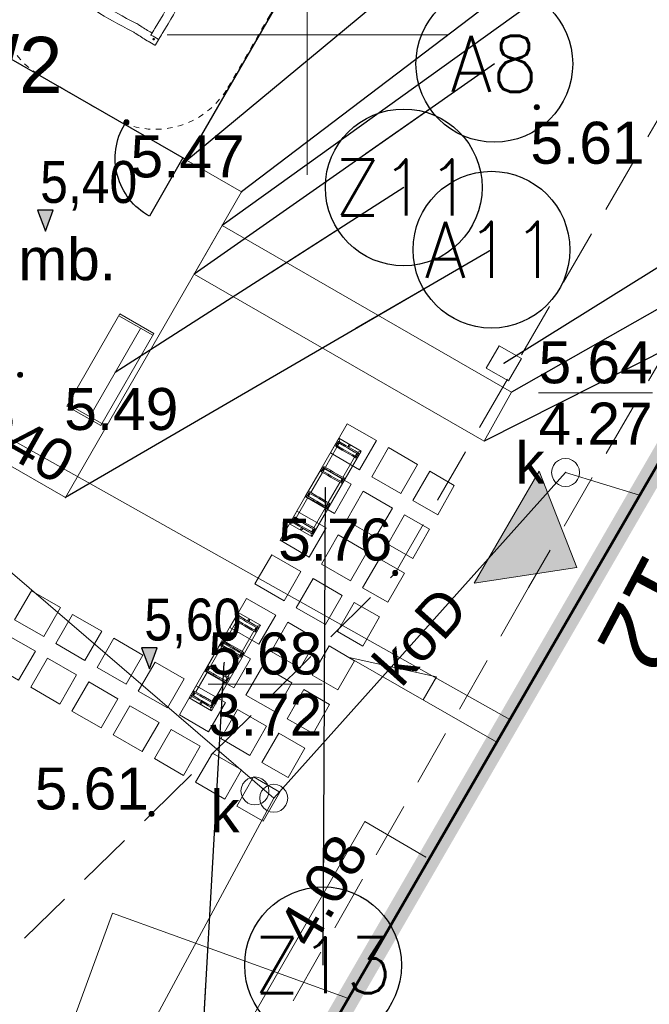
# Model space of a CAD drawing. Extents: x 5477758 to 5478338, y 5918296 to 5918502.
# Tile 59 of 138: x 5477945 to 5477956, y 5918433 to 5918450. Entities that reach past the tile are written whole.
import ezdxf
from ezdxf.enums import TextEntityAlignment as Align

# ---------------------------------------------------------------- set-up
doc = ezdxf.new("R2010")
doc.units = 0
doc.header["$PDSIZE"] = 0.75
for name, pattern in [('budynki akt$0$DASHED', [19.05, 12.7, -6.35]), ('DASHED', [19.05, 12.7, -6.35]), ('PRZER2-1', [3, 2, -1])]:
    doc.linetypes.add(name, pattern=pattern)
doc.layers.get('0').update_dxf_attribs({"linetype": 'CONTINUOUS', "lineweight": 13})
doc.layers.add('!D_rzędne', color=6, linetype='CONTINUOUS')
for name, color, linetype, lineweight in [('000_wejscia do budynków', 7, 'CONTINUOUS', 0), ('0_podziały zieleni średniowysokiej i nasadzeń niskich', 7, 'CONTINUOUS', 0), ('0_PROJEKTOWANE OGRODZENIE', 7, 'CONTINUOUS', 0), ('0_PROJEKTOWANE SPADKI TERENU', 7, 'CONTINUOUS', 0), ('0_PROJEKTOWANE ZABAWKI', 7, 'CONTINUOUS', 0), ('0_PŁYTA CHODNIKOWA_BETONOWA', 7, 'CONTINUOUS', 0), ('0_WSPÓŁRZĘDNE_ODNOŚNIKI', 6, 'CONTINUOUS', 15), ('A_GRANICA OPRACOWANIA', 7, 'CONTINUOUS', 0), ('FrameItemsLayer$', 7, 'CONTINUOUS', 0), ('GEPADR_O', 236, 'CONTINUOUS', 18), ('GESBZO', 7, 'CONTINUOUS', 50), ('GESDZI_O', 7, 'CONTINUOUS', 18), ('GSPPRB', 7, 'CONTINUOUS', 20), ('GSSKOD', 7, 'PRZER2-1', 18), ('GSSKOD_O', 7, 'PRZER2-1', 18), ('GULCPR', 212, 'CONTINUOUS', 18), ('GULCPR_O', 212, 'CONTINUOUS', 18), ('GULEPR', 1, 'CONTINUOUS', 18), ('GULKPR', 36, 'CONTINUOUS', 18), ('GULKPR_O', 36, 'CONTINUOUS', 18), ('GULWPR', 5, 'CONTINUOUS', 18), ('GUPIWZ', 7, 'CONTINUOUS', 18), ('GUPIWZ_O', 7, 'CONTINUOUS', 18), ('GUPKSD', 36, 'CONTINUOUS', 18), ('GUPPRZ', 7, 'CONTINUOUS', 18), ('GUPPRZ_O', 7, 'CONTINUOUS', 18), ('OT_Rzedna', 7, 'CONTINUOUS', 18), ('wysokosci', 7, 'CONTINUOUS', 18)]:
    doc.layers.add(name, color=color, linetype=linetype, lineweight=lineweight)
doc.styles.add('GEO-INFO', font='arial.ttf')
doc.styles.add('pktkecm$0$Punkty', font='simplex.shx', dxfattribs={"width": 0.8, "oblique": 10, "height": 1})
doc.styles.add('pktkecm$0$STANDARD', font='romans')
doc.styles.add('STYL_AUTOMATYCZNY_1', font='micross.ttf')
doc.dimstyles.new('pktkecm$0$ODNOŚNIKI', dxfattribs={"dimtxt": 17.5, "dimasz": 6, "dimexe": 7, "dimexo": 7, "dimgap": 7, "dimtad": 1, "dimtoh": 1, "dimdec": 0, "dimzin": 0, "dimdsep": 46, "dimtxsty": 'pktkecm$0$STANDARD', "dimblk": 'pktkecm$0$_Dot', "dimcen": 8, "dimdle": 7, "dimclrt": 2, "dimadec": 0, "dimazin": 0, "dimtfac": 1, "dimtdec": 0, "dimtofl": 0, "dimtmove": 0, "dimatfit": 3, "dimldrblk": 'pktkecm$0$_DotBlank', "dimfxl": 0, "dimtolj": 1, "dimtzin": 0, "dimarcsym": 0})

# ---------------------------------------------------------------- blocks, each defined once
blk = doc.blocks.new('POINT')
at = {"color": 0}
blk.add_point((0, 0), dxfattribs=at)
blk = doc.blocks.new('OKRAG_PELNY')
at = {"color": 0}
blk.add_lwpolyline([(0, 0.5), (0.12941, 0.482963), (0.25, 0.433013), (0.353553, 0.353553), (0.433013, 0.25), (0.482963, 0.12941), (0.5, 0), (0.482963, -0.12941), (0.433013, -0.25), (0.353553, -0.353553), (0.25, -0.433013), (0.12941, -0.482963), (0, -0.5), (-0.12941, -0.482963), (-0.25, -0.433013), (-0.353553, -0.353553), (-0.433013, -0.25), (-0.482963, -0.12941), (-0.5, 0), (-0.482963, 0.12941), (-0.433013, 0.25), (-0.353553, 0.353553), (-0.25, 0.433013), (-0.12941, 0.482963)], close=True, dxfattribs=at)
blk = doc.blocks.new('OTRN')
at = {"linetype": 'Continuous', "lineweight": 13}
blk.add_hatch(color=0, dxfattribs=at).paths.add_polyline_path([(0, -0.091, 1), (0, 0.091, 1)])
at = {"color": 0, "linetype": 'Continuous', "lineweight": 13}
blk.add_circle((0, 0), 0.0906, dxfattribs=at)
blk = doc.blocks.new('Płytka betonowa')
for points in [[(5469701.546, 5921608.104), (5469702.146, 5921608.104), (5469702.146, 5921607.504), (5469701.546, 5921607.504), (5469701.546, 5921608.104)], [(5469702.446, 5921608.104), (5469703.046, 5921608.104), (5469703.046, 5921607.504), (5469702.446, 5921607.504), (5469702.446, 5921608.104)]]:
    blk.add_lwpolyline(points)
blk = doc.blocks.new('zw$2EFF')
at = {"lineweight": 18}
blk.add_hatch(color=256, dxfattribs=at).paths.add_polyline_path([(-0.771, 0.963), (0, 0), (0.77, 0.963)])
blk.add_lwpolyline([(-0.771, 0.963), (0.77, 0.963), (0, 0), (-0.771, 0.963)], dxfattribs=at)
blk = doc.blocks.new('stara ławka w nowym miejscu')
at = {"color": 0}
for p, q in [((5470779.101, 5934415.094), (5470779.772, 5934415.292)), ((5470779.112, 5934415.056), (5470779.784, 5934415.254)), ((5470779.772, 5934415.292), (5470780.31, 5934413.47)), ((5470779.639, 5934413.272), (5470779.101, 5934415.094)), ((5470780.059, 5934413.438), (5470779.544, 5934415.183)), ((5470780.299, 5934413.508), (5470779.627, 5934413.31)), ((5470780.31, 5934413.47), (5470779.639, 5934413.272))]:
    blk.add_line(p, q, dxfattribs=at)
blk = doc.blocks.new('G$C78CF4A41')
at = {"layer": '!D_rzędne', "linetype": 'Continuous', "lineweight": 13}
for points in [[(0, 0), (-0.324, 0.189), (-0.394, 0.069)], [(0, 0), (-0.253, 0.31), (-0.324, 0.189)]]:
    blk.add_hatch(color=256, dxfattribs=at).paths.add_polyline_path(points)
blk.add_lwpolyline([(0, 0), (-0.253, 0.31), (-0.394, 0.069), (0, 0)])
blk = doc.blocks.new('zw$76AF')
at = {"color": 0}
for p, q in [((-227.1, 43.6), (-226.7, 43.2)), ((-227.1, 43.6), (-227.1, -2.4)), ((-226.7, 43.2), (-227.1, 43.6)), ((-50.9, 43.6), (-227.1, 43.6)), ((-222.5, 39), (-226.7, 43.2)), ((-226.7, 43.2), (-222.5, 39)), ((-222.5, 39), (-222.2, 38.7)), ((-222.2, 38.7), (-222.5, 39)), ((-222.2, 40.6), (-222.2, 28)), ((-220, 40.6), (-220, 41.4)), ((-214, 41.4), (-220, 41.4)), ((-220, 28), (-220, 40.6)), ((-214, 39.8), (-220, 39.8)), ((-214, 38.6), (-220, 38.6)), ((-214, 41.4), (-214, 40.6)), ((-214, 40.6), (-214, 28)), ((-211.8, 28), (-211.8, 40.6)), ((-170.2, 38.6), (-211.8, 38.6)), ((-170.2, 40.6), (-170.2, 28)), ((-168, 40.6), (-168, 41.4)), ((-162, 41.4), (-168, 41.4)), ((-168, 28), (-168, 40.6)), ((-162, 39.8), (-168, 39.8)), ((-162, 38.6), (-168, 38.6)), ((-162, 41.4), (-162, 40.6)), ((-162, 40.6), (-162, 28)), ((-159.8, 28), (-159.8, 40.6)), ((-118.2, 38.6), (-159.8, 38.6)), ((-118.2, 40.6), (-118.2, 28)), ((-116, 40.6), (-116, 41.4)), ((-110, 41.4), (-116, 41.4)), ((-116, 28), (-116, 40.6)), ((-110, 39.8), (-116, 39.8)), ((-110, 38.6), (-116, 38.6)), ((-110, 41.4), (-110, 40.6)), ((-110, 40.6), (-110, 28)), ((-107.8, 28), (-107.8, 40.6)), ((-66.2, 38.6), (-107.8, 38.6)), ((-66.2, 40.6), (-66.2, 28)), ((-64, 40.6), (-64, 41.4)), ((-58, 41.4), (-64, 41.4)), ((-64, 28), (-64, 40.6)), ((-58, 39.8), (-64, 39.8)), ((-58, 38.6), (-64, 38.6)), ((-58, 41.4), (-58, 40.6)), ((-58, 40.6), (-58, 28)), ((-55.8, 28), (-55.8, 40.6)), ((-55.8, 38.7), (-55.5, 39)), ((-55.5, 39), (-55.8, 38.7)), ((-51.3, 43.2), (-55.5, 39)), ((-55.5, 39), (-51.3, 43.2)), ((-51.3, 43.2), (-50.9, 43.6)), ((-50.9, 43.6), (-51.3, 43.2)), ((-50.9, -2.4), (-50.9, 43.6)), ((-222.2, 28), (-222.2, 21.7)), ((-222.2, 6.9), (-222.2, 21.7)), ((-220, 21.7), (-220, 28)), ((-220, 6.9), (-220, 21.7)), ((-214, 28), (-214, 21.7)), ((-214, 6.9), (-214, 21.7)), ((-211.8, 21.7), (-211.8, 28)), ((-211.8, 6.9), (-211.8, 21.7)), ((-170.2, 28), (-170.2, 21.7)), ((-170.2, 6.9), (-170.2, 21.7)), ((-168, 21.7), (-168, 28)), ((-168, 6.9), (-168, 21.7)), ((-162, 28), (-162, 21.7)), ((-162, 6.9), (-162, 21.7)), ((-159.8, 21.7), (-159.8, 28)), ((-159.8, 6.9), (-159.8, 21.7)), ((-118.2, 28), (-118.2, 21.7)), ((-118.2, 6.9), (-118.2, 21.7)), ((-116, 21.7), (-116, 28)), ((-116, 6.9), (-116, 21.7)), ((-110, 28), (-110, 21.7)), ((-110, 6.9), (-110, 21.7)), ((-107.8, 21.7), (-107.8, 28)), ((-107.8, 6.9), (-107.8, 21.7)), ((-66.2, 28), (-66.2, 21.7)), ((-66.2, 6.9), (-66.2, 21.7)), ((-64, 21.7), (-64, 28)), ((-64, 6.9), (-64, 21.7)), ((-58, 28), (-58, 21.7)), ((-58, 6.9), (-58, 21.7)), ((-55.8, 21.7), (-55.8, 28)), ((-55.8, 6.9), (-55.8, 21.7)), ((-226.7, -2), (-222.5, 2.2)), ((-222.5, 2.2), (-226.7, -2)), ((-222.2, 2.5), (-222.5, 2.2)), ((-222.5, 2.2), (-222.2, 2.5)), ((-222.2, 6.9), (-222.2, 0.6)), ((-220, 0.6), (-220, 6.9)), ((-220, 2.6), (-214, 2.6)), ((-214, 1.4), (-220, 1.4)), ((-220, -0.2), (-220, 0.6)), ((-214, 6.9), (-214, 0.6)), ((-214, 0.6), (-214, -0.2)), ((-211.8, 0.6), (-211.8, 6.9)), ((-211.8, 2.6), (-170.2, 2.6)), ((-170.2, 6.9), (-170.2, 0.6)), ((-168, 0.6), (-168, 6.9)), ((-168, 2.6), (-162, 2.6)), ((-162, 1.4), (-168, 1.4)), ((-168, -0.2), (-168, 0.6)), ((-162, 6.9), (-162, 0.6)), ((-162, 0.6), (-162, -0.2)), ((-159.8, 0.6), (-159.8, 6.9)), ((-159.8, 2.6), (-118.2, 2.6)), ((-118.2, 6.9), (-118.2, 0.6)), ((-116, 0.6), (-116, 6.9)), ((-116, 2.6), (-110, 2.6)), ((-110, 1.4), (-116, 1.4)), ((-116, -0.2), (-116, 0.6)), ((-110, 6.9), (-110, 0.6)), ((-110, 0.6), (-110, -0.2)), ((-107.8, 0.6), (-107.8, 6.9)), ((-107.8, 2.6), (-66.2, 2.6)), ((-66.2, 6.9), (-66.2, 0.6)), ((-64, 0.6), (-64, 6.9)), ((-64, 2.6), (-58, 2.6)), ((-58, 1.4), (-64, 1.4)), ((-64, -0.2), (-64, 0.6)), ((-58, 6.9), (-58, 0.6)), ((-58, 0.6), (-58, -0.2)), ((-55.8, 0.6), (-55.8, 6.9)), ((-55.5, 2.2), (-55.8, 2.5)), ((-55.8, 2.5), (-55.5, 2.2)), ((-55.5, 2.2), (-51.3, -2)), ((-51.3, -2), (-55.5, 2.2)), ((-226.7, -2), (-227.1, -2.4)), ((-227.1, -2.4), (-226.7, -2)), ((-227.1, -2.4), (-50.9, -2.4)), ((-214, -0.2), (-220, -0.2)), ((-162, -0.2), (-168, -0.2)), ((-110, -0.2), (-116, -0.2)), ((-58, -0.2), (-64, -0.2)), ((-50.9, -2.4), (-51.3, -2)), ((-51.3, -2), (-50.9, -2.4))]:
    blk.add_line(p, q, dxfattribs=at)
for centre in [(-224.6, 20.6), (-53.4, 20.6)]:
    blk.add_circle(centre, 1.6, dxfattribs=at)
for centre, start, end in [((-221.1, 40.6), 0, 180), ((-212.9, 40.6), 0, 180), ((-169.1, 40.6), 0, 180), ((-160.9, 40.6), 0, 180), ((-117.1, 40.6), 0, 180), ((-108.9, 40.6), 0, 180), ((-65.1, 40.6), 0, 180), ((-56.9, 40.6), 0, 180), ((-221.1, 28), 180, 0), ((-212.9, 28), 180, 0), ((-169.1, 28), 180, 0), ((-160.9, 28), 180, 0), ((-117.1, 28), 180, 0), ((-108.9, 28), 180, 0), ((-65.1, 28), 180, 0), ((-56.9, 28), 180, 0), ((-221.1, 0.6), 180, 0), ((-212.9, 0.6), 180, 0), ((-169.1, 0.6), 180, 0), ((-160.9, 0.6), 180, 0), ((-117.1, 0.6), 180, 0), ((-108.9, 0.6), 180, 0), ((-65.1, 0.6), 180, 0), ((-56.9, 0.6), 180, 0)]:
    blk.add_arc(centre, 1.1, start, end, dxfattribs=at)
blk = doc.blocks.new('zw$B4AF')
for p, q in [((384.6, -197.2), (384.6, -186.7)), ((385.6, -185.7), (401.1, -185.7)), ((385.6, -185.7), (399.6, -185.7)), ((404.6, -185.7), (401.1, -185.7)), ((522.1, -185.7), (512.6, -185.7)), ((523.1, -185.7), (522.1, -185.7)), ((522.6, -186.7), (522.6, -190.2)), ((522.6, -190.2), (522.6, -197.2)), ((523.1, -185.7), (533.6, -185.7)), ((534.6, -186.7), (534.6, -202.2)), ((534.6, -186.7), (534.6, -200.7)), ((384.6, -197.2), (384.6, -198.2)), ((384.6, -198.2), (384.6, -207.7)), ((385.6, -197.7), (389.1, -197.7)), ((389.1, -197.7), (396.1, -197.7)), ((396.1, -197.7), (400.6, -197.7)), ((400.6, -201.2), (400.6, -197.7)), ((400.6, -201.2), (400.6, -207.7)), ((404.6, -201.7), (401.1, -201.7)), ((519.1, -201.7), (512.6, -201.7)), ((518.6, -205.7), (518.6, -202.2)), ((519.1, -201.7), (522.6, -201.7)), ((522.6, -197.2), (522.6, -201.8)), ((534.6, -205.7), (534.6, -202.2)), ((384.6, -315.7), (384.6, -319.2)), ((400.6, -315.7), (400.6, -319.2)), ((518.6, -320.2), (518.6, -313.7)), ((534.6, -323.2), (534.6, -313.7)), ((384.6, -334.7), (384.6, -319.2)), ((384.6, -334.7), (384.6, -320.7)), ((396.6, -324.2), (396.6, -319.7)), ((400.1, -319.7), (396.6, -319.7)), ((396.6, -331.2), (396.6, -324.2)), ((396.6, -334.7), (396.6, -331.2)), ((400.1, -319.7), (406.6, -319.7)), ((514.6, -319.7), (518.1, -319.7)), ((523.1, -323.7), (518.5, -323.7)), ((518.6, -320.2), (518.6, -323.7)), ((530.1, -323.7), (523.1, -323.7)), ((533.6, -323.7), (530.1, -323.7)), ((534.6, -324.2), (534.6, -323.2)), ((534.6, -324.2), (534.6, -334.7)), ((396.1, -335.7), (385.6, -335.7)), ((396.1, -335.7), (397.1, -335.7)), ((397.1, -335.7), (406.6, -335.7)), ((514.6, -335.7), (518.1, -335.7)), ((533.6, -335.7), (518.1, -335.7)), ((533.6, -335.7), (519.6, -335.7))]:
    blk.add_line(p, q)
at = {"linetype": 'DASHED', "ltscale": 0.01}
blk.add_lwpolyline([(534.6, -485.7), (384.6, -485.7, -0.414214), (234.6, -335.7), (234.6, -185.7, -0.414214), (384.6, -35.7), (534.6, -35.7, -0.414214), (684.6, -185.7), (684.6, -335.7, -0.414214)], format="xyb", close=True, dxfattribs=at)
for centre in [(392.6, -193.7), (526.6, -193.7), (392.6, -327.7), (526.6, -327.7)]:
    blk.add_circle(centre, 1.23)
for centre, radius, start, end in [((385.6, -186.7), 1, 90, 180), ((385.6, -186.7), 1, 90, 180), ((404.6, -493.7), 308, 85.6678, 90), ((431, -144.7), 42, 265.6678, 273.7783), ((480.4, -893.1), 708, 87.7537, 93.7783), ((512.6, -73.7), 112, 267.7537, 270), ((522.1, -186.2), 0.5, 0, 90), ((523.1, -186.2), 0.5, 90, 180), ((533.6, -186.7), 1, 0, 90), ((533.6, -186.7), 1, 0, 90), ((272.6, -207.7), 112, 357.7537, 0), ((385.1, -197.2), 0.5, 180, 270), ((385.1, -198.2), 0.5, 90, 180), ((400.1, -198.2), 0.5, 0, 90), ((272.6, -207.7), 128, 357.7537, 0), ((401.1, -201.2), 0.5, 180, 270), ((400.1, -201.2), 0.8, 308.6822, 330.3137), ((404.6, -493.7), 292, 85.6678, 90), ((431, -144.7), 58, 265.6678, 273.7783), ((480.4, -893.1), 692, 87.7537, 93.7783), ((512.6, -73.7), 128, 267.7537, 270), ((226.6, -205.7), 292, 355.6678, 0), ((519.1, -201.2), 0.8, 218.6822, 240.3137), ((519.1, -202.2), 0.5, 90, 180), ((522.1, -201.2), 0.5, 270, 0), ((226.6, -205.7), 308, 355.6678, 0), ((1091.9, -239.9), 708, 177.7537, 183.7783), ((1091.9, -239.9), 692, 177.7537, 183.7783), ((575.6, -232.2), 58, 175.6678, 183.7783), ((-172.8, -281.6), 692, 357.7537, 3.7783), ((575.6, -232.2), 42, 175.6678, 183.7783), ((-172.8, -281.6), 708, 357.7537, 3.7783), ((692.6, -315.7), 308, 175.6678, 180), ((343.6, -289.3), 42, 355.6678, 3.7783), ((692.6, -315.7), 292, 175.6678, 180), ((343.6, -289.3), 58, 355.6678, 3.7783), ((646.6, -313.7), 128, 177.7537, 180), ((646.6, -313.7), 112, 177.7537, 180), ((397.1, -320.2), 0.5, 90, 180), ((400.1, -319.2), 0.5, 270, 0), ((400.1, -320.2), 0.8, 38.6822, 60.3137), ((406.6, -447.7), 128, 87.7537, 90), ((438.7, 371.6), 692, 267.7537, 273.7783), ((488.1, -376.7), 58, 85.6678, 93.7783), ((514.6, -27.7), 292, 265.6678, 270), ((518.1, -320.2), 0.5, 0, 90), ((519.1, -320.2), 0.8, 128.6822, 150.3137), ((519.1, -323.2), 0.5, 180, 270), ((534.1, -323.2), 0.5, 270, 0), ((534.1, -324.2), 0.5, 0, 90), ((385.6, -334.7), 1, 180, 270), ((385.6, -334.7), 1, 180, 270), ((396.1, -335.2), 0.5, 270, 0), ((397.1, -335.2), 0.5, 180, 270), ((406.6, -447.7), 112, 87.7537, 90), ((438.7, 371.6), 708, 267.7537, 273.7783), ((488.1, -376.7), 42, 85.6678, 93.7783), ((514.6, -27.7), 308, 265.6678, 270), ((533.6, -334.7), 1, 270, 0), ((533.6, -334.7), 1, 270, 0)]:
    blk.add_arc(centre, radius, start, end)
for points, knots in [([(391.3, -193.7), (391.3, -193.6), (391.4, -193.4), (391.5, -193.1), (391.6, -193), (391.8, -192.7), (391.9, -192.6), (392.3, -192.5), (392.4, -192.5), (392.7, -192.5), (392.9, -192.5), (393.2, -192.6), (393.3, -192.7), (393.6, -193), (393.7, -193.1), (393.8, -193.4), (393.8, -193.6), (393.8, -193.7)], [1.886759, 1.886759, 1.886759, 1.886759, 2.358443, 2.358443, 2.830128, 2.830128, 3.301823, 3.301823, 3.773517, 3.773517, 4.245212, 4.245212, 4.716906, 4.716906, 5.188591, 5.188591, 5.660276, 5.660276, 5.660276, 5.660276]), ([(522.6, -186.2), (522.6, -186.2), (522.6, -186.2), (522.6, -186.3), (522.6, -186.3), (522.6, -186.4), (522.6, -186.4), (522.6, -186.6), (522.6, -186.7), (522.6, -186.7)], [0, 0, 0, 0, 0.1282339, 0.1282339, 0.3334081, 0.3334081, 0.5921044, 0.5921044, 0.8427558, 0.8427558, 0.8427558, 0.8427558]), ([(526.6, -195), (526.4, -195), (526.3, -195), (525.9, -194.8), (525.8, -194.7), (525.6, -194.5), (525.5, -194.4), (525.4, -194.1), (525.3, -193.9), (525.3, -193.7), (525.3, -193.6), (525.4, -193.4), (525.5, -193.1), (525.6, -193), (525.8, -192.7), (525.9, -192.6), (526.3, -192.5), (526.4, -192.5), (526.6, -192.5)], [5.660276, 5.660276, 5.660276, 5.660276, 6.13196, 6.13196, 6.603645, 6.603645, 7.07534, 7.07534, 7.547034, 7.547034, 7.547034, 8.018729, 8.018729, 8.490423, 8.490423, 8.962108, 8.962108, 9.433793, 9.433793, 9.433793, 9.433793]), ([(526.6, -192.5), (526.7, -192.5), (526.9, -192.5), (527.2, -192.6), (527.3, -192.7), (527.6, -193), (527.7, -193.1), (527.8, -193.4), (527.8, -193.6), (527.8, -193.9), (527.8, -194.1), (527.7, -194.4), (527.6, -194.5), (527.3, -194.7), (527.2, -194.8), (526.9, -195), (526.7, -195), (526.6, -195)], [1.886759, 1.886759, 1.886759, 1.886759, 2.358443, 2.358443, 2.830128, 2.830128, 3.301823, 3.301823, 3.773517, 3.773517, 4.245212, 4.245212, 4.716906, 4.716906, 5.188591, 5.188591, 5.660276, 5.660276, 5.660276, 5.660276]), ([(385.1, -197.7), (385.1, -197.7), (385.1, -197.7), (385.1, -197.7), (385.1, -197.7), (385.2, -197.7), (385.3, -197.7), (385.4, -197.7), (385.5, -197.7), (385.6, -197.7)], [0, 0, 0, 0, 0.1282339, 0.1282339, 0.3334081, 0.3334081, 0.5921044, 0.5921044, 0.8427558, 0.8427558, 0.8427558, 0.8427558]), ([(393.8, -193.7), (393.8, -193.9), (393.8, -194.1), (393.7, -194.4), (393.6, -194.5), (393.3, -194.7), (393.2, -194.8), (392.9, -195), (392.7, -195), (392.6, -195), (392.4, -195), (392.3, -195), (391.9, -194.8), (391.8, -194.7), (391.6, -194.5), (391.5, -194.4), (391.4, -194.1), (391.3, -193.9), (391.3, -193.7)], [5.660276, 5.660276, 5.660276, 5.660276, 6.13196, 6.13196, 6.603645, 6.603645, 7.07534, 7.07534, 7.547034, 7.547034, 7.547034, 8.018729, 8.018729, 8.490423, 8.490423, 8.962108, 8.962108, 9.433793, 9.433793, 9.433793, 9.433793]), ([(400.6, -197.7), (400.7, -197.7), (400.7, -197.7), (400.8, -197.7), (400.8, -197.7), (401, -197.6), (401, -197.5), (401.1, -197.5), (401.1, -197.5), (401.1, -197.5)], [0, 0, 0, 0, 0.2042006, 0.2042006, 0.4410794, 0.4410794, 0.6923763, 0.6923763, 0.6937995, 0.6937995, 0.6937995, 0.6937995]), ([(522.6, -201.8), (522.6, -201.8), (522.6, -201.9), (522.6, -202), (522.7, -202), (522.7, -202.1), (522.8, -202.2), (522.8, -202.2), (522.8, -202.2), (522.8, -202.2)], [0, 0, 0, 0, 0.2042006, 0.2042006, 0.4410794, 0.4410794, 0.6923763, 0.6923763, 0.6937995, 0.6937995, 0.6937995, 0.6937995]), ([(392.6, -329), (392.4, -329), (392.3, -329), (391.9, -328.8), (391.8, -328.7), (391.6, -328.5), (391.5, -328.4), (391.4, -328.1), (391.3, -327.9), (391.3, -327.6), (391.4, -327.4), (391.5, -327.1), (391.6, -327), (391.8, -326.7), (391.9, -326.6), (392.3, -326.5), (392.4, -326.5), (392.6, -326.5)], [1.886759, 1.886759, 1.886759, 1.886759, 2.358443, 2.358443, 2.830128, 2.830128, 3.301823, 3.301823, 3.773517, 3.773517, 4.245212, 4.245212, 4.716906, 4.716906, 5.188591, 5.188591, 5.660276, 5.660276, 5.660276, 5.660276]), ([(392.6, -326.5), (392.7, -326.5), (392.9, -326.5), (393.2, -326.6), (393.3, -326.7), (393.6, -327), (393.7, -327.1), (393.8, -327.4), (393.8, -327.6), (393.8, -327.7), (393.8, -327.9), (393.8, -328.1), (393.7, -328.4), (393.6, -328.5), (393.3, -328.7), (393.2, -328.8), (392.9, -329), (392.7, -329), (392.6, -329)], [5.660276, 5.660276, 5.660276, 5.660276, 6.13196, 6.13196, 6.603645, 6.603645, 7.07534, 7.07534, 7.547034, 7.547034, 7.547034, 8.018729, 8.018729, 8.490423, 8.490423, 8.962108, 8.962108, 9.433793, 9.433793, 9.433793, 9.433793]), ([(396.6, -319.7), (396.6, -319.6), (396.6, -319.6), (396.5, -319.5), (396.5, -319.5), (396.4, -319.4), (396.4, -319.3), (396.3, -319.2), (396.3, -319.2), (396.3, -319.2)], [0, 0, 0, 0, 0.2042006, 0.2042006, 0.4410794, 0.4410794, 0.6923763, 0.6923763, 0.6937995, 0.6937995, 0.6937995, 0.6937995]), ([(518.5, -323.7), (518.5, -323.7), (518.4, -323.7), (518.4, -323.8), (518.3, -323.8), (518.2, -323.9), (518.1, -323.9), (518.1, -324), (518.1, -324), (518.1, -324)], [0, 0, 0, 0, 0.2042006, 0.2042006, 0.4410794, 0.4410794, 0.6923763, 0.6923763, 0.6937995, 0.6937995, 0.6937995, 0.6937995]), ([(525.3, -327.7), (525.3, -327.6), (525.4, -327.4), (525.5, -327.1), (525.6, -327), (525.8, -326.7), (525.9, -326.6), (526.3, -326.5), (526.4, -326.5), (526.6, -326.5), (526.7, -326.5), (526.9, -326.5), (527.2, -326.6), (527.3, -326.7), (527.6, -327), (527.7, -327.1), (527.8, -327.4), (527.8, -327.6), (527.8, -327.7)], [5.660276, 5.660276, 5.660276, 5.660276, 6.13196, 6.13196, 6.603645, 6.603645, 7.07534, 7.07534, 7.547034, 7.547034, 7.547034, 8.018729, 8.018729, 8.490423, 8.490423, 8.962108, 8.962108, 9.433793, 9.433793, 9.433793, 9.433793]), ([(527.8, -327.7), (527.8, -327.9), (527.8, -328.1), (527.7, -328.4), (527.6, -328.5), (527.3, -328.7), (527.2, -328.8), (526.9, -329), (526.7, -329), (526.4, -329), (526.3, -329), (525.9, -328.8), (525.8, -328.7), (525.6, -328.5), (525.5, -328.4), (525.4, -328.1), (525.3, -327.9), (525.3, -327.7)], [1.886759, 1.886759, 1.886759, 1.886759, 2.358443, 2.358443, 2.830128, 2.830128, 3.301823, 3.301823, 3.773517, 3.773517, 4.245212, 4.245212, 4.716906, 4.716906, 5.188591, 5.188591, 5.660276, 5.660276, 5.660276, 5.660276]), ([(534.1, -323.7), (534.1, -323.7), (534.1, -323.7), (534.1, -323.7), (534, -323.7), (533.9, -323.7), (533.9, -323.7), (533.7, -323.7), (533.7, -323.7), (533.6, -323.7)], [0, 0, 0, 0, 0.1282339, 0.1282339, 0.3334081, 0.3334081, 0.5921044, 0.5921044, 0.8427558, 0.8427558, 0.8427558, 0.8427558]), ([(396.6, -335.2), (396.6, -335.2), (396.6, -335.2), (396.6, -335.2), (396.6, -335.2), (396.6, -335.1), (396.6, -335), (396.6, -334.9), (396.6, -334.8), (396.6, -334.7)], [0, 0, 0, 0, 0.1282339, 0.1282339, 0.3334081, 0.3334081, 0.5921044, 0.5921044, 0.8427558, 0.8427558, 0.8427558, 0.8427558])]:
    blk.add_open_spline(points, degree=3, knots=knots)
blk = doc.blocks.new('pktkecm$0$_Dot')
at = {"color": 0, "linetype": 'ByBlock', "lineweight": -2}
blk.add_line((-0.5, 0), (-1, 0), dxfattribs=at)
at = {"color": 0, "linetype": 'ByBlock', "const_width": 0.5}
blk.add_lwpolyline([(-0.25, 0, 1), (0.25, 0, 1)], format="xyb", close=True, dxfattribs=at)
blk = doc.blocks.new('pktkecm$0$_DotBlank')
at = {"color": 0, "linetype": 'ByBlock', "lineweight": -2}
blk.add_line((-0.5, 0), (-1, 0), dxfattribs=at)
blk.add_circle((0, 0), 0.5, dxfattribs=at)
blk = doc.blocks.new('pktkecm$0$Punkt')
blk.add_point((0, 0))
at = {"style": 'pktkecm$0$STANDARD'}
blk.add_attdef('NR', (0.918, 1.118), '', height=1.75, dxfattribs=at)
at = {"style": 'pktkecm$0$STANDARD', "flags": 1}
for tag, p in [('WSPZ', (0.918, -3.048)), ('DATA', (0.918, -7.215))]:
    blk.add_attdef(tag, p, '', height=2.5, dxfattribs=at)
blk = doc.blocks.new('plyty')
at = {"layer": '0_PŁYTA CHODNIKOWA_BETONOWA'}
for points in [[(5477952.629, 5918441.949), (5477952.332, 5918441.427), (5477951.89, 5918441.682), (5477952.189, 5918442.202), (5477952.629, 5918441.949)], [(5477952.183, 5918441.166), (5477951.887, 5918440.645), (5477951.44, 5918440.902), (5477951.74, 5918441.422), (5477952.183, 5918441.166)], [(5477951.738, 5918440.384), (5477951.442, 5918439.863), (5477950.991, 5918440.122), (5477951.29, 5918440.642), (5477951.738, 5918440.384)], [(5477951.293, 5918439.602), (5477950.996, 5918439.081), (5477950.542, 5918439.343), (5477950.841, 5918439.862), (5477951.293, 5918439.602)], [(5477950.848, 5918438.82), (5477950.551, 5918438.299), (5477950.092, 5918438.563), (5477950.392, 5918439.083), (5477950.848, 5918438.82)], [(5477950.402, 5918438.038), (5477950.106, 5918437.517), (5477949.643, 5918437.783), (5477949.942, 5918438.303), (5477950.402, 5918438.038)], [(5477949.957, 5918437.256), (5477949.661, 5918436.735), (5477949.193, 5918437.003), (5477949.493, 5918437.523), (5477949.957, 5918437.256)], [(5477936.654, 5918437.074), (5477936.354, 5918436.554), (5477936.874, 5918436.254), (5477937.174, 5918436.774), (5477936.654, 5918437.074)], [(5477949.512, 5918436.474), (5477949.216, 5918435.954), (5477948.744, 5918436.223), (5477949.044, 5918436.743), (5477949.512, 5918436.474)], [(5477937.39, 5918436.649), (5477937.091, 5918436.129), (5477937.61, 5918435.83), (5477937.91, 5918436.35), (5477937.39, 5918436.649)], [(5477936.229, 5918436.337), (5477935.93, 5918435.817), (5477936.45, 5918435.518), (5477936.749, 5918436.038), (5477936.229, 5918436.337)], [(5477936.966, 5918435.913), (5477936.666, 5918435.393), (5477937.186, 5918435.093), (5477937.486, 5918435.613), (5477936.966, 5918435.913)], [(5477935.805, 5918435.601), (5477935.505, 5918435.081), (5477936.025, 5918434.781), (5477936.325, 5918435.301), (5477935.805, 5918435.601)], [(5477936.541, 5918435.176), (5477936.242, 5918434.656), (5477936.762, 5918434.357), (5477937.061, 5918434.877), (5477936.541, 5918435.176)], [(5477935.381, 5918434.864), (5477935.081, 5918434.344), (5477935.601, 5918434.045), (5477935.9, 5918434.565), (5477935.381, 5918434.864)], [(5477936.117, 5918434.44), (5477935.817, 5918433.92), (5477936.337, 5918433.62), (5477936.637, 5918434.14), (5477936.117, 5918434.44)], [(5477934.956, 5918434.128), (5477934.657, 5918433.608), (5477935.176, 5918433.308), (5477935.476, 5918433.828), (5477934.956, 5918434.128)], [(5477930.221, 5918433.221), (5477929.844, 5918433.438), (5477930.144, 5918433.958), (5477930.52, 5918433.741), (5477930.221, 5918433.221)], [(5477935.693, 5918433.703), (5477935.393, 5918433.183), (5477935.913, 5918432.884), (5477936.212, 5918433.404), (5477935.693, 5918433.703)], [(5477930.957, 5918432.796), (5477930.438, 5918433.096), (5477930.737, 5918433.616), (5477931.257, 5918433.316), (5477930.957, 5918432.796)], [(5477934.532, 5918433.391), (5477934.232, 5918432.871), (5477934.752, 5918432.572), (5477935.052, 5918433.092), (5477934.532, 5918433.391)], [(5477929.797, 5918432.484), (5477929.42, 5918432.702), (5477929.719, 5918433.221), (5477930.096, 5918433.004), (5477929.797, 5918432.484)], [(5477931.694, 5918432.372), (5477931.174, 5918432.672), (5477931.474, 5918433.191), (5477931.993, 5918432.892), (5477931.694, 5918432.372)], [(5477930.533, 5918432.06), (5477930.013, 5918432.36), (5477930.313, 5918432.879), (5477930.833, 5918432.58), (5477930.533, 5918432.06)], [(5477935.268, 5918432.967), (5477934.969, 5918432.447), (5477935.489, 5918432.147), (5477935.788, 5918432.667), (5477935.268, 5918432.967)], [(5477932.43, 5918431.948), (5477931.91, 5918432.247), (5477932.21, 5918432.767), (5477932.73, 5918432.468), (5477932.43, 5918431.948)], [(5477934.328, 5918431.835), (5477933.808, 5918432.135), (5477934.107, 5918432.655), (5477934.627, 5918432.355), (5477934.328, 5918431.835)], [(5477931.269, 5918431.636), (5477930.75, 5918431.935), (5477931.049, 5918432.455), (5477931.569, 5918432.155), (5477931.269, 5918431.636)], [(5477933.167, 5918431.523), (5477932.647, 5918431.823), (5477932.947, 5918432.343), (5477933.466, 5918432.043), (5477933.167, 5918431.523)], [(5477935.064, 5918431.411), (5477934.544, 5918431.711), (5477934.844, 5918432.23), (5477935.364, 5918431.931), (5477935.064, 5918431.411)], [(5477932.006, 5918431.211), (5477931.486, 5918431.511), (5477931.786, 5918432.031), (5477932.305, 5918431.731), (5477932.006, 5918431.211)], [(5477933.903, 5918431.099), (5477933.383, 5918431.398), (5477933.683, 5918431.918), (5477934.203, 5918431.619), (5477933.903, 5918431.099)], [(5477932.742, 5918430.787), (5477932.223, 5918431.086), (5477932.522, 5918431.606), (5477933.042, 5918431.307), (5477932.742, 5918430.787)], [(5477934.64, 5918430.674), (5477934.12, 5918430.974), (5477934.419, 5918431.494), (5477934.939, 5918431.194), (5477934.64, 5918430.674)], [(5477933.479, 5918430.362), (5477932.959, 5918430.662), (5477933.259, 5918431.182), (5477933.778, 5918430.882), (5477933.479, 5918430.362)], [(5477935.376, 5918430.25), (5477934.856, 5918430.55), (5477935.156, 5918431.07), (5477935.676, 5918430.77), (5477935.376, 5918430.25)], [(5477934.215, 5918429.938), (5477933.695, 5918430.238), (5477933.995, 5918430.757), (5477934.515, 5918430.458), (5477934.215, 5918429.938)], [(5477936.113, 5918429.826), (5477935.593, 5918430.125), (5477935.892, 5918430.645), (5477936.412, 5918430.346), (5477936.113, 5918429.826)], [(5477934.952, 5918429.514), (5477934.432, 5918429.813), (5477934.732, 5918430.333), (5477935.251, 5918430.033), (5477934.952, 5918429.514)], [(5477936.329, 5918429.701), (5477936.849, 5918429.401), (5477937.149, 5918429.921), (5477936.629, 5918430.221), (5477936.329, 5918429.701)], [(5477935.688, 5918429.089), (5477935.168, 5918429.389), (5477935.468, 5918429.909), (5477935.988, 5918429.609), (5477935.688, 5918429.089)], [(5477937.586, 5918428.977), (5477937.066, 5918429.276), (5477937.365, 5918429.796), (5477937.885, 5918429.497), (5477937.586, 5918428.977)], [(5477936.204, 5918429.484), (5477935.905, 5918428.964), (5477936.425, 5918428.665), (5477936.724, 5918429.185), (5477936.204, 5918429.484)], [(5477937.868, 5918428.932), (5477937.841, 5918428.919), (5477938.102, 5918429.372), (5477938.413, 5918429.193), (5477937.868, 5918428.932)], [(5477937.443, 5918428.729), (5477937.461, 5918428.76), (5477936.941, 5918429.06), (5477936.641, 5918428.54), (5477936.825, 5918428.434), (5477937.443, 5918428.729)]]:
    blk.add_lwpolyline(points, dxfattribs=at)

msp = doc.modelspace()

# ---------------------------------------------------------------- linework, layer by layer
at = {"color": 7, "linetype": 'Continuous', "lineweight": 13, "flags": 128}
for points in [[(5477950, 5918447.5), (5477950, 5918452.5)], [(5477947.5, 5918450), (5477952.5, 5918450)]]:
    msp.add_lwpolyline(points, dxfattribs=at)
at = {"layer": '0_podziały zieleni średniowysokiej i nasadzeń niskich'}
for points in [[(5477944.188, 5918449.863), (5477948.829, 5918447.192), (5477945.683, 5918441.734), (5477941.044, 5918444.404), (5477944.188, 5918449.863)], [(5477948.482, 5918446.592), (5477947.983, 5918445.725), (5477953.164, 5918442.743), (5477953.651, 5918443.617), (5477948.482, 5918446.592)]]:
    msp.add_lwpolyline(points, dxfattribs=at)
at = {"layer": '0_PROJEKTOWANE OGRODZENIE', "lineweight": 30}
msp.add_lwpolyline([(5477942.959, 5918453.455), (5477950.692, 5918466.889), (5477956.869, 5918463.337), (5477947.851, 5918447.759), (5477943.435, 5918450.298), (5477943.299, 5918450.376), (5477942.959, 5918453.455)], dxfattribs=at)
msp.add_lwpolyline([(5477947.779, 5918447.8), (5477947.181, 5918446.76, -0.42735), (5477946.741, 5918448.401, -1)], format="xyb", dxfattribs=at)
at = {"layer": '0_PROJEKTOWANE SPADKI TERENU'}
msp.add_lwpolyline([(5477953.387, 5918437.365), (5477950.753, 5918438.874), (5477952.308, 5918438.533), (5477952.071, 5918438.119)], dxfattribs=at)
at = {"layer": '0_PROJEKTOWANE ZABAWKI'}
msp.add_lwpolyline([(5477953.599, 5918443.816), (5477953.829, 5918444.215), (5477953.43, 5918444.444), (5477953.2, 5918444.046), (5477953.599, 5918443.816)], dxfattribs=at)
at = {"layer": 'A_GRANICA OPRACOWANIA', "color": 1, "linetype": 'budynki akt$0$DASHED', "ltscale": 0.1, "const_width": 0.4}
msp.add_lwpolyline([(5477924.666, 5918437.385), (5477923.68, 5918435.693), (5477947.085, 5918422.232), (5477949.411, 5918426.304), (5477947.596, 5918427.361), (5477964.141, 5918455.941), (5477965.541, 5918458.35), (5477956.078, 5918463.925), (5477947.799, 5918468.803), (5477947.799, 5918468.803), (5477943.997, 5918471.043), (5477943.489, 5918470.182), (5477933.716, 5918453.151), (5477933.004, 5918451.909), (5477924.666, 5918437.385)], dxfattribs=at)
at = {"layer": 'FrameItemsLayer$', "color": 7, "linetype": 'Continuous', "lineweight": 18}
for points in [[(5477950, 5918447.5), (5477950, 5918452.5)], [(5477947.5, 5918450), (5477952.5, 5918450)]]:
    msp.add_lwpolyline(points, dxfattribs=at)
at = {"layer": 'GESBZO', "color": 7, "linetype": 'Continuous', "lineweight": 50}
msp.add_lwpolyline([(5477947.596, 5918427.361), (5477964.141, 5918455.941), (5477973.257, 5918450.553), (5477957.124, 5918422.592), (5477958.789, 5918421.465), (5477950.46, 5918406.9), (5477941.35, 5918412.22), (5477949.411, 5918426.304)], close=True, dxfattribs=at)
at = {"layer": 'GSPPRB', "color": 7, "linetype": 'Continuous', "lineweight": 20}
for p in [(5477955.94, 5918441.774), (5477953.623, 5918437.772), (5477952.118, 5918435.312), (5477950.737, 5918432.786)]:
    msp.add_point(p, dxfattribs=at)
at = {"layer": 'GSSKOD', "color": 7, "linetype": 'PRZER2-1', "lineweight": 18, "ltscale": 0.5}
for points in [[(5477924.632, 5918422.726), (5477928.468, 5918424.674), (5477937.092, 5918428.506), (5477941.728, 5918430.721), (5477947.221, 5918436.084), (5477951.574, 5918440.386), (5477956.873, 5918449.535), (5477962.493, 5918459.043), (5477964.446, 5918462.055), (5477967.996, 5918468.433), (5477968.236, 5918468.933)], [(5477963.369, 5918456.364), (5477953.957, 5918440.129), (5477943.324, 5918421.46), (5477943.065, 5918421.081), (5477945.62, 5918419.676), (5477944.34, 5918417.44), (5477941.721, 5918418.806)]]:
    msp.add_lwpolyline(points, dxfattribs=at)
at = {"layer": 'GULCPR', "color": 212, "linetype": 'Continuous', "lineweight": 18}
msp.add_lwpolyline([(5477953.623, 5918437.772), (5477931.891, 5918449.971)], dxfattribs=at)
at = {"layer": 'GULEPR', "color": 1, "linetype": 'Continuous', "lineweight": 18}
msp.add_lwpolyline([(5477942.415, 5918423.098), (5477946.525, 5918434.312), (5477950.737, 5918432.786)], dxfattribs=at)
at = {"layer": 'GULKPR', "color": 36, "linetype": 'Continuous', "lineweight": 18}
for points in [[(5477938.093, 5918445.598), (5477938.283, 5918445.922), (5477949.403, 5918436.363)], [(5477954.616, 5918442.181), (5477949.403, 5918436.363)], [(5477955.94, 5918441.774), (5477954.616, 5918442.181)], [(5477949.403, 5918436.363), (5477933.821, 5918407.446)]]:
    msp.add_lwpolyline(points, dxfattribs=at)
at = {"layer": 'GULWPR', "color": 5, "linetype": 'Continuous', "lineweight": 18}
msp.add_lwpolyline([(5477935.954, 5918409.731), (5477951.031, 5918435.946), (5477952.118, 5918435.312)], dxfattribs=at)
at = {"layer": 'GUPPRZ_O', "color": 36, "linetype": 'Continuous', "lineweight": 9, "flags": 128}
for points in [[(5477954.134, 5918443.602), (5477956.172, 5918443.602)], [(5477948.232, 5918438.401), (5477950.271, 5918438.401)]]:
    msp.add_lwpolyline(points, dxfattribs=at)
at = {"layer": 'OT_Rzedna', "color": 7}
for p in [(5477946.771, 5918448.435), (5477944.872, 5918443.926)]:
    msp.add_point(p, dxfattribs=at)

# ---------------------------------------------------------------- block references
at = {"layer": '!D_rzędne', "rotation": 300.2967899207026}
for p in [(5477945.324, 5918446.49), (5477947.183, 5918438.674)]:
    msp.add_blockref('G$C78CF4A41', p, dxfattribs=at)
at = {"layer": '000_wejscia do budynków', "lineweight": 0, "xscale": -1.5, "yscale": 1.5, "zscale": 1.5, "rotation": 59.93299828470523}
msp.add_blockref('zw$2EFF', (5477954.815, 5918440.482), dxfattribs=at)
at = {"layer": '0_PROJEKTOWANE ZABAWKI'}
for name, p, xscale, yscale, zscale, rotation in [('zw$B4AF', (5477944.353, 5918455.399), 0.0099999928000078, 0.0099999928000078, 0.0099999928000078, 329.825700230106), ('zw$76AF', (5477951.198, 5918443.015), 0.01, 0.01, 0.01, 60.04704722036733), ('zw$76AF', (5477949.402, 5918439.905), 0.01, 0.01, 0.01, 60.04704722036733)]:
    msp.add_blockref(name, p, dxfattribs=dict(at, xscale=xscale, yscale=yscale, zscale=zscale, rotation=rotation))
at = {"layer": '0_PROJEKTOWANE ZABAWKI', "rotation": 313.6129553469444}
msp.add_blockref('stara ławka w nowym miejscu', (-2592316.197, 5785915.872), dxfattribs=at)
at = {"layer": '0_PŁYTA CHODNIKOWA_BETONOWA', "rotation": 240.0470470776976}
for p in [(3078218.979, 13614179.404), (3078219.715, 13614178.979), (3078218.08, 13614177.844), (3078218.817, 13614177.42), (3078213.337, 13614176.423), (3078217.182, 13614176.285), (3078214.073, 13614175.998), (3078217.918, 13614175.86), (3078214.81, 13614175.574), (3078215.546, 13614175.149), (3078216.283, 13614174.725), (3078217.019, 13614174.301)]:
    msp.add_blockref('Płytka betonowa', p, dxfattribs=at)
at = {"layer": '0_PŁYTA CHODNIKOWA_BETONOWA'}
msp.add_blockref('plyty', (0, 0), dxfattribs=at)
at = {"layer": '0_WSPÓŁRZĘDNE_ODNOŚNIKI', "lineweight": -3}
ref = msp.add_blockref('pktkecm$0$Punkt', (5477948.829, 5918447.192), dxfattribs=dict(at, xscale=1.200000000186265))
ref.add_attrib('PUNKT', 'A6', dxfattribs={"layer": '0', "height": 1, "style": 'pktkecm$0$Punkty', "oblique": 0.0012, "width": 0.96}).set_placement((5477960.925, 5918456.389), align=Align.MIDDLE_CENTER)
ref = msp.add_blockref('pktkecm$0$Punkt', (5477947.85, 5918447.756), dxfattribs=dict(at, xscale=1.200000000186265))
ref.add_attrib('PUNKT', 'A5', dxfattribs={"layer": '0', "height": 1, "style": 'pktkecm$0$Punkty', "oblique": 0.0012, "width": 0.96}).set_placement((5477954.353, 5918453.142), align=Align.MIDDLE_CENTER)
ref = msp.add_blockref('pktkecm$0$Punkt', (5477948.482, 5918446.592), dxfattribs=dict(at, xscale=1.200000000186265))
ref.add_attrib('PUNKT', 'A7', dxfattribs={"layer": '0', "height": 1, "style": 'pktkecm$0$Punkty', "oblique": 0.0012, "width": 0.96}).set_placement((5477957.426, 5918453.017), align=Align.MIDDLE_CENTER)
ref = msp.add_blockref('pktkecm$0$Punkt', (5477953.515, 5918444.13), dxfattribs=dict(at, xscale=1.200000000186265))
ref.add_attrib('PUNKT', 'Z12', dxfattribs={"layer": '0', "height": 1, "style": 'pktkecm$0$Punkty', "oblique": 0.0012, "width": 0.96}).set_placement((5477964.823, 5918451.179), align=Align.MIDDLE_CENTER)
ref = msp.add_blockref('pktkecm$0$Punkt', (5477947.983, 5918445.725), dxfattribs=dict(at, xscale=1.200000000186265))
ref.add_attrib('PUNKT', 'A8', dxfattribs={"layer": '0', "height": 1, "style": 'pktkecm$0$Punkty', "oblique": 0.0012, "width": 0.96}).set_placement((5477953.344, 5918449.479), align=Align.MIDDLE_CENTER)
ref = msp.add_blockref('pktkecm$0$Punkt', (5477953.651, 5918443.617), dxfattribs=dict(at, xscale=1.200000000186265))
ref.add_attrib('PUNKT', 'A9', dxfattribs={"layer": '0', "height": 1, "style": 'pktkecm$0$Punkty', "oblique": 0.0012, "width": 0.96}).set_placement((5477962.708, 5918448.762), align=Align.MIDDLE_CENTER)
ref = msp.add_blockref('pktkecm$0$Punkt', (5477946.572, 5918443.967), dxfattribs=dict(at, xscale=1.200000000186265))
ref.add_attrib('PUNKT', 'Z11', dxfattribs={"layer": '0', "height": 1, "style": 'pktkecm$0$Punkty', "oblique": 0.0012, "width": 0.96}).set_placement((5477951.725, 5918447.272), align=Align.MIDDLE_CENTER)
ref = msp.add_blockref('pktkecm$0$Punkt', (5477945.683, 5918441.734), dxfattribs=dict(at, xscale=1.200000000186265))
ref.add_attrib('PUNKT', 'A11', dxfattribs={"layer": '0', "height": 1, "style": 'pktkecm$0$Punkty', "oblique": 0.0012, "width": 0.96}).set_placement((5477953.293, 5918446.16), align=Align.MIDDLE_CENTER)
ref = msp.add_blockref('pktkecm$0$Punkt', (5477953.164, 5918442.743), dxfattribs=dict(at, xscale=1.200000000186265))
ref.add_attrib('PUNKT', 'A10', dxfattribs={"layer": '0', "height": 1, "style": 'pktkecm$0$Punkty', "oblique": 0.0012, "width": 0.96}).set_placement((5477959.888, 5918446.129), align=Align.MIDDLE_CENTER)
ref = msp.add_blockref('pktkecm$0$Punkt', (5477950.325, 5918441.911), dxfattribs=dict(at, xscale=1.200000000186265))
ref.add_attrib('PUNKT', 'Z13', dxfattribs={"layer": '0', "height": 1, "style": 'pktkecm$0$Punkty', "oblique": 0.0012, "width": 0.96}).set_placement((5477950.284, 5918433.38), align=Align.MIDDLE_CENTER)
ref = msp.add_blockref('pktkecm$0$Punkt', (5477948.519, 5918438.784), dxfattribs=dict(at, xscale=1.200000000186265))
ref.add_attrib('PUNKT', 'Z14', dxfattribs={"layer": '0', "height": 1, "style": 'pktkecm$0$Punkty', "oblique": 0.0012, "width": 0.96}).set_placement((5477948.034, 5918430.232), align=Align.MIDDLE_CENTER)
at = {"layer": 'GUPIWZ', "color": 7, "lineweight": 18, "xscale": 0.5, "yscale": 0.5}
for p in [(5477954.616, 5918442.181), (5477949.067, 5918436.493), (5477949.403, 5918436.363)]:
    msp.add_blockref('OKRAG_PELNY', p, dxfattribs=at)
at = {"layer": 'GUPKSD', "color": 36, "lineweight": 18, "xscale": 0.5, "yscale": 0.5}
for p in [(5477954.616, 5918442.181), (5477949.403, 5918436.363)]:
    msp.add_blockref('OKRAG_PELNY', p, dxfattribs=at)
at = {"layer": 'GUPPRZ', "color": 36, "lineweight": 18}
for p in [(5477954.616, 5918442.181), (5477949.403, 5918436.363)]:
    msp.add_blockref('POINT', p, dxfattribs=at)
at = {"layer": 'GUPPRZ', "color": 5, "lineweight": 18}
msp.add_blockref('POINT', (5477951.031, 5918435.946), dxfattribs=at)
at = {"layer": 'OT_Rzedna', "color": 7, "linetype": 'Continuous', "xscale": 0.5, "yscale": 0.5, "zscale": 0.5}
for p in [(5477954.103, 5918448.703), (5477946.771, 5918448.435), (5477944.872, 5918443.926), (5477951.574, 5918440.386), (5477947.221, 5918436.084)]:
    msp.add_blockref('OTRN', p, dxfattribs=at)

# ---------------------------------------------------------------- texts
at = {"layer": '!D_rzędne', "linetype": 'Continuous', "lineweight": 13, "style": 'STYL_AUTOMATYCZNY_1', "width": 0.85}
for s, p in [('5,40', (5477945.231, 5918446.996)), ('5,60', (5477947.091, 5918439.18))]:
    msp.add_text(s, height=0.75, rotation=359.9511, dxfattribs=at).set_placement(p)
at = {"layer": 'GEPADR_O', "color": 236, "linetype": 'Continuous', "lineweight": 0, "style": 'GEO-INFO'}
msp.add_text('12', height=1.25, rotation=242.1027, dxfattribs=at).set_placement((5477957.156, 5918440.225), align=Align.TOP_LEFT)
at = {"layer": 'GESDZI_O', "color": 7, "linetype": 'Continuous', "lineweight": 0, "style": 'GEO-INFO'}
msp.add_text('34/2', height=1, dxfattribs=at).set_placement((5477944.27, 5918449.481), align=Align.MIDDLE)
at = {"layer": 'GSSKOD_O', "color": 7, "linetype": 'Continuous', "lineweight": 0, "style": 'GEO-INFO'}
msp.add_text('mb.', height=0.75, dxfattribs=at).set_placement((5477945.714, 5918446.005), align=Align.MIDDLE)
at = {"layer": 'GULCPR_O', "color": 212, "linetype": 'Continuous', "lineweight": 0, "style": 'GEO-INFO'}
msp.add_text('cwD40', height=0.75, rotation=330.6909, dxfattribs=at).set_placement((5477944.34, 5918443.064), align=Align.MIDDLE)
at = {"layer": 'GULKPR_O', "color": 36, "linetype": 'Continuous', "lineweight": 0, "style": 'GEO-INFO'}
msp.add_text('koD', height=0.75, rotation=48.1396, dxfattribs=at).set_placement((5477952.01, 5918439.272), align=Align.MIDDLE)
at = {"layer": 'GUPIWZ_O', "color": 7, "linetype": 'Continuous', "lineweight": 0, "style": 'GEO-INFO'}
for p in [(5477954.245, 5918441.979), (5477948.793, 5918435.754)]:
    msp.add_text('k', height=0.75, dxfattribs=at).set_placement(p, align=Align.RIGHT)
at = {"layer": 'GUPPRZ_O', "color": 36, "linetype": 'Continuous', "lineweight": 0, "style": 'GEO-INFO'}
for s, p in [('5.64', (5477954.134, 5918443.774)), ('4.27', (5477954.134, 5918442.679)), ('5.68', (5477948.232, 5918438.574)), ('3.72', (5477948.232, 5918437.479))]:
    msp.add_text(s, height=0.75, dxfattribs=at).set_placement(p)
at = {"layer": 'GUPPRZ_O', "color": 5, "linetype": 'Continuous', "lineweight": 0, "style": 'GEO-INFO'}
msp.add_text('4.08', height=0.75, rotation=59.3924, dxfattribs=at).set_placement((5477950.798, 5918435.598), align=Align.MIDDLE_RIGHT)
at = {"layer": 'wysokosci', "color": 7, "style": 'GEO-INFO'}
for s, p in [('5.61', (5477953.988, 5918448.445)), ('5.47', (5477946.845, 5918448.201)), ('5.49', (5477945.66, 5918443.69)), ('5.76', (5477949.482, 5918441.359)), ('5.61', (5477945.134, 5918436.912))]:
    msp.add_text(s, height=0.75, dxfattribs=at).set_placement(p, align=Align.TOP_LEFT)

# ---------------------------------------------------------------- leaders
at = {"layer": '0_WSPÓŁRZĘDNE_ODNOŚNIKI', "lineweight": -3}
for points in [[(5477960.925, 5918456.389), (5477948.829, 5918447.192)], [(5477954.353, 5918453.142), (5477947.85, 5918447.756)], [(5477957.426, 5918453.017), (5477948.482, 5918446.592)], [(5477964.823, 5918451.179), (5477953.515, 5918444.13)], [(5477953.344, 5918449.479), (5477947.983, 5918445.725)], [(5477962.708, 5918448.762), (5477953.651, 5918443.617)], [(5477951.725, 5918447.272), (5477946.572, 5918443.967)], [(5477953.293, 5918446.16), (5477945.683, 5918441.734)], [(5477959.888, 5918446.129), (5477953.164, 5918442.743)], [(5477950.284, 5918433.38), (5477950.325, 5918441.911)], [(5477948.034, 5918430.232), (5477948.519, 5918438.784)]]:
    msp.add_leader(points, dimstyle='pktkecm$0$ODNOŚNIKI', override={"dimasz": 2.8}, dxfattribs=at)

doc.saveas('drawing.dxf')
